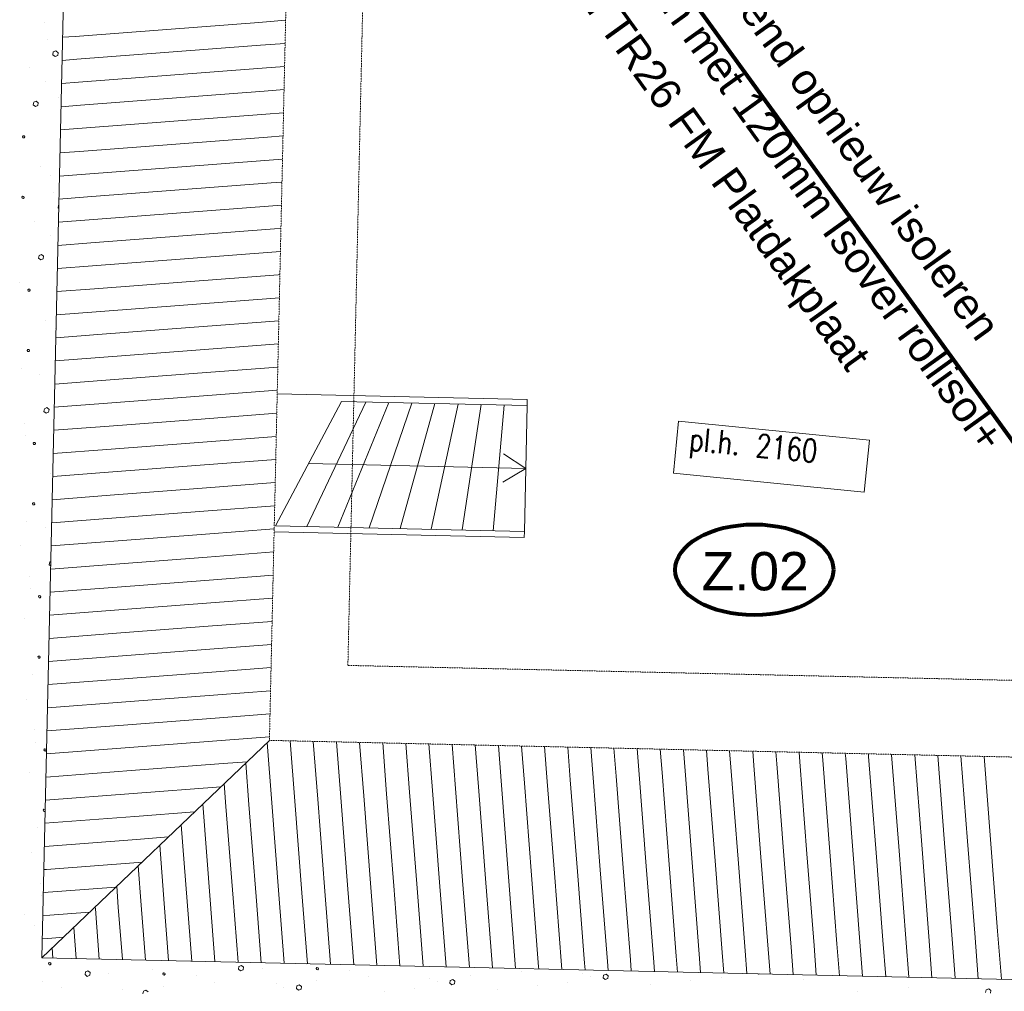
# Model space of a CAD drawing. Header units: millimetres. Extents: x -90830 to 24172, y -102460 to 73669.
# Tile 107 of 198: x -22646 to -16231, y 9297 to 15631. Entities that reach past the tile are written whole.
import ezdxf

# ---------------------------------------------------------------- set-up
doc = ezdxf.new("R2010")
doc.units = ezdxf.units.MM
doc.linetypes.add('ACAD_ISO14W100_S12', pattern=[0.009, 0.007, -0.001, 0, 0, 0, 0, 0, -0.001])
doc.linetypes.add('GETRENNT2_S6', pattern=[0.012, 0.007, -0.001, 0.001, -0.001, 0.001, -0.001])
for name, color, linetype, lineweight in [('Algemeen', 253, 'Continuous', 9), ('Algemeen01', 253, 'Continuous', 80), ('D21-BUITENWANDEN', 253, 'Continuous', 9), ('K21-BUITENWANDEN_1', 253, 'Continuous', 9), ('Standard', 253, 'Continuous', 9), ('V22-BINNENWANDEN', 253, 'Continuous', 9), ('V24-TRAPPEN-HELLINGEN', 253, 'Continuous', 9), ('V27-DAKEN', 253, 'Continuous', 9), ('V36-HOOGTELIJN1500', 253, 'GETRENNT2_S6', 9), ('V36-HOOGTELIJN2000', 253, 'ACAD_ISO14W100_S12', 9)]:
    doc.layers.add(name, color=color, linetype=linetype, lineweight=lineweight)
doc.styles.add('ARIAL', font='arial.ttf')
doc.styles.add('TXT', font='txt.shx')

msp = doc.modelspace()

# ---------------------------------------------------------------- linework, layer by layer
at = {"layer": 'Algemeen01'}
msp.add_line((-22237.7, 21242.8), (-13593, 9315.8), dxfattribs=at)
msp.add_ellipse((-17860.1, 12045), major_axis=(515.6, 0), ratio=0.573767, dxfattribs=at)
at = {"layer": 'D21-BUITENWANDEN'}
msp.add_line((-22237.7, 21242.8), (-22501.1, 9515.9), dxfattribs=at)
at = {"layer": 'K21-BUITENWANDEN_1'}
msp.add_line((-13593, 9315.8), (-22501.1, 9515.9), dxfattribs=at)
at = {"layer": 'Standard'}
for p, q in [((-22483.1, 15613.9), (-22483.1, 15613.9)), ((-21686.7, 15567.9), (-21088.5, 15613.6)), ((-21088.5, 15613.6), (-20913.4, 15627)), ((-22285, 15522.2), (-21686.7, 15567.9)), ((-22462.3, 15504.6), (-22462.3, 15504.6)), ((-22366.3, 15516), (-22285, 15522.2)), ((-21675.3, 15418.4), (-21077, 15464.1)), ((-21077, 15464.1), (-20916.8, 15476.3)), ((-22427.3, 15420.7), (-22429.7, 15402.6)), ((-22429.7, 15402.6), (-22415.3, 15391.1)), ((-22410.5, 15427.3), (-22427.3, 15420.7)), ((-22415.3, 15391.1), (-22398.5, 15397.7)), ((-22396.1, 15415.8), (-22410.5, 15427.3)), ((-22398.5, 15397.7), (-22396.1, 15415.8)), ((-22273.6, 15372.6), (-21675.3, 15418.4)), ((-22369.7, 15365.3), (-22273.6, 15372.6)), ((-22584.8, 15317.2), (-22584.8, 15317.2)), ((-22262.1, 15223.1), (-21663.9, 15268.8)), ((-21663.9, 15268.8), (-21065.6, 15314.5)), ((-21065.6, 15314.5), (-20920.2, 15325.6)), ((-22480.6, 15225.7), (-22480.6, 15225.7)), ((-22373.1, 15214.6), (-22262.1, 15223.1)), ((-21652.4, 15119.2), (-21054.2, 15165)), ((-21054.2, 15165), (-20923.6, 15174.9)), ((-22555, 15094.1), (-22558.4, 15075.9)), ((-22558.4, 15075.9), (-22544, 15064.4)), ((-22538.2, 15100.7), (-22555, 15094.1)), ((-22524.8, 15089.1), (-22538.2, 15100.7)), ((-22527.2, 15071), (-22524.8, 15089.1)), ((-22394.8, 15120.7), (-22394.8, 15120.7)), ((-22250.7, 15073.5), (-21652.4, 15119.2)), ((-22544, 15064.4), (-22527.2, 15071)), ((-22376.5, 15063.9), (-22250.7, 15073.5)), ((-21641, 14969.7), (-21042.8, 15015.4)), ((-21042.8, 15015.4), (-20927, 15024.2)), ((-22239.3, 14924), (-21641, 14969.7)), ((-22379.8, 14913.2), (-22239.3, 14924)), ((-22623.4, 14874.6), (-22628.2, 14868.4)), ((-22628.2, 14868.4), (-22624.9, 14861.5)), ((-22624.9, 14861.5), (-22616.9, 14860.8)), ((-22615.4, 14873.8), (-22623.4, 14874.6)), ((-22616.9, 14860.8), (-22612.1, 14866.9)), ((-22612.1, 14866.9), (-22615.4, 14873.8)), ((-22227.8, 14774.4), (-21629.6, 14820.1)), ((-21629.6, 14820.1), (-21031.3, 14865.8)), ((-21031.3, 14865.8), (-20930.4, 14873.5)), ((-22383.2, 14762.5), (-22227.8, 14774.4)), ((-21618.2, 14670.5), (-21019.9, 14716.3)), ((-21019.9, 14716.3), (-20933.8, 14722.8)), ((-22513.2, 14671.3), (-22513.2, 14671.3)), ((-22216.4, 14624.8), (-21618.2, 14670.5)), ((-22448.2, 14614.5), (-22448.2, 14614.5)), ((-22386.6, 14611.8), (-22216.4, 14624.8)), ((-21606.7, 14521), (-21008.5, 14566.7)), ((-21008.5, 14566.7), (-20937.1, 14572.1)), ((-22427.4, 14505.2), (-22427.4, 14505.2)), ((-22205, 14475.3), (-21606.7, 14521)), ((-22627.7, 14481.2), (-22632.4, 14475)), ((-22632.4, 14475), (-22629.2, 14467.1)), ((-22629.2, 14467.1), (-22621.1, 14466.4)), ((-22619.6, 14479.4), (-22627.7, 14481.2)), ((-22621.1, 14466.4), (-22616.4, 14472.6)), ((-22616.4, 14472.6), (-22619.6, 14479.4)), ((-22390, 14461.1), (-22205, 14475.3)), ((-22392.4, 14421.3), (-22394.8, 14403.2)), ((-22394.8, 14403.2), (-22391.4, 14400.5)), ((-22390.9, 14421.9), (-22392.4, 14421.3)), ((-22193.6, 14325.7), (-21595.3, 14371.4)), ((-21595.3, 14371.4), (-20997, 14417.1)), ((-20997, 14417.1), (-20940.5, 14421.5)), ((-22549.9, 14317.8), (-22549.9, 14317.8)), ((-22393.4, 14310.4), (-22193.6, 14325.7)), ((-21583.9, 14221.8), (-20985.6, 14267.6)), ((-20985.6, 14267.6), (-20943.9, 14270.8)), ((-22445.7, 14226.4), (-22445.7, 14226.4)), ((-22182.1, 14176.1), (-21583.9, 14221.8)), ((-22396.8, 14159.7), (-22182.1, 14176.1)), ((-21572.4, 14072.3), (-20974.2, 14118)), ((-20974.2, 14118), (-20947.3, 14120.1)), ((-22520.1, 14094.7), (-22523.5, 14076.6)), ((-22523.5, 14076.6), (-22509.1, 14065)), ((-22503.3, 14101.3), (-22520.1, 14094.7)), ((-22509.1, 14065), (-22492.3, 14071.6)), ((-22489.9, 14089.7), (-22503.3, 14101.3)), ((-22492.3, 14071.6), (-22489.9, 14089.7)), ((-22170.7, 14026.6), (-21572.4, 14072.3)), ((-22400.2, 14009), (-22170.7, 14026.6)), ((-22159.3, 13877), (-21561, 13922.7)), ((-21561, 13922.7), (-20962.8, 13968.4)), ((-20962.8, 13968.4), (-20950.7, 13969.4)), ((-22646.1, 13919.2), (-22646.1, 13919.2)), ((-22588.5, 13875.2), (-22593.3, 13869)), ((-22593.3, 13869), (-22590, 13862.1)), ((-22590, 13862.1), (-22582, 13861.4)), ((-22580.5, 13874.4), (-22588.5, 13875.2)), ((-22582, 13861.4), (-22577.2, 13867.5)), ((-22577.2, 13867.5), (-22580.5, 13874.4)), ((-22403.5, 13858.3), (-22159.3, 13877)), ((-21549.6, 13773.2), (-20954.1, 13818.7)), ((-22147.8, 13727.4), (-21549.6, 13773.2)), ((-22478.3, 13671.9), (-22478.3, 13671.9)), ((-22406.9, 13707.6), (-22147.8, 13727.4)), ((-21538.2, 13623.6), (-20957.5, 13668)), ((-22413.3, 13615.1), (-22413.3, 13615.1)), ((-22136.4, 13577.9), (-21538.2, 13623.6)), ((-22410.3, 13556.9), (-22136.4, 13577.9)), ((-22592.8, 13481.8), (-22597.5, 13475.6)), ((-22597.5, 13475.6), (-22594.3, 13467.7)), ((-22584.7, 13480.1), (-22592.8, 13481.8)), ((-22586.2, 13467), (-22581.5, 13473.2)), ((-22581.5, 13473.2), (-22584.7, 13480.1)), ((-22125, 13428.3), (-21526.7, 13474)), ((-21526.7, 13474), (-20960.8, 13517.3)), ((-22594.3, 13467.7), (-22586.2, 13467)), ((-22413.7, 13406.2), (-22125, 13428.3)), ((-22634.5, 13360.2), (-22634.5, 13360.2)), ((-21515.3, 13324.5), (-20964.2, 13366.6)), ((-22515, 13318.4), (-22515, 13318.4)), ((-22113.5, 13278.7), (-21515.3, 13324.5)), ((-22417.1, 13255.6), (-22113.5, 13278.7)), ((-21503.9, 13174.9), (-20967.6, 13215.9)), ((-22102.1, 13129.2), (-21503.9, 13174.9)), ((-22485.2, 13095.3), (-22488.6, 13077.2)), ((-22468.4, 13101.9), (-22485.2, 13095.3)), ((-22455, 13090.3), (-22468.4, 13101.9)), ((-22457.4, 13072.2), (-22455, 13090.3)), ((-22420.5, 13104.9), (-22102.1, 13129.2)), ((-22488.6, 13077.2), (-22474.2, 13065.7)), ((-22474.2, 13065.7), (-22457.4, 13072.2)), ((-22090.7, 12979.6), (-21492.4, 13025.3)), ((-21492.4, 13025.3), (-20971, 13065.2)), ((-22616.9, 12999.6), (-22616.9, 12999.6)), ((-22423.9, 12954.2), (-22090.7, 12979.6)), ((-18353.5, 13012.8), (-18387, 12674.4)), ((-17110.2, 12889.6), (-18353.5, 13012.8)), ((-22611.2, 12919.8), (-22611.2, 12919.8)), ((-21481, 12875.8), (-20974.4, 12914.5)), ((-22553.6, 12875.8), (-22558.4, 12869.6)), ((-22558.4, 12869.6), (-22555.1, 12862.7)), ((-22555.1, 12862.7), (-22547.1, 12862)), ((-22545.6, 12875), (-22553.6, 12875.8)), ((-22547.1, 12862), (-22542.3, 12868.2)), ((-22542.3, 12868.2), (-22545.6, 12875)), ((-22079.3, 12830.1), (-21481, 12875.8)), ((-17143.7, 12551.3), (-17110.2, 12889.6)), ((-22427.2, 12803.5), (-22079.3, 12830.1)), ((-19348.7, 12705.4), (-19494, 12801)), ((-22067.8, 12680.5), (-21469.6, 12726.2)), ((-21469.6, 12726.2), (-20977.8, 12763.8)), ((-19348.7, 12705.4), (-19498.1, 12616.4)), ((-22443.4, 12672.5), (-22443.4, 12672.5)), ((-22430.6, 12652.8), (-22067.8, 12680.5)), ((-18387, 12674.4), (-17143.7, 12551.3)), ((-22056.4, 12530.9), (-21458.1, 12576.6)), ((-21458.1, 12576.6), (-20981.2, 12613.1)), ((-22434, 12502.1), (-22056.4, 12530.9)), ((-22557.9, 12482.4), (-22562.6, 12476.2)), ((-22562.6, 12476.2), (-22559.4, 12468.3)), ((-22559.4, 12468.3), (-22551.3, 12467.6)), ((-22549.8, 12480.7), (-22557.9, 12482.4)), ((-22551.3, 12467.6), (-22546.6, 12473.8)), ((-22546.6, 12473.8), (-22549.8, 12480.7)), ((-21446.7, 12427.1), (-20984.5, 12462.4)), ((-22437.4, 12351.4), (-22045, 12381.4)), ((-22045, 12381.4), (-21446.7, 12427.1)), ((-22599.6, 12360.8), (-22599.6, 12360.8)), ((-22480.1, 12319), (-22480.1, 12319)), ((-22033.5, 12231.8), (-21435.3, 12277.5)), ((-21435.3, 12277.5), (-20987.9, 12311.7)), ((-22638.1, 12200.4), (-22638.1, 12200.4)), ((-22440.8, 12200.7), (-22033.5, 12231.8)), ((-22022.1, 12082.2), (-21423.9, 12128)), ((-21423.9, 12128), (-20991.3, 12161)), ((-22450.3, 12095.9), (-22453.7, 12077.8)), ((-22453.7, 12077.8), (-22443.7, 12069.8)), ((-22443.1, 12098.7), (-22450.3, 12095.9)), ((-22444.2, 12050), (-22022.1, 12082.2)), ((-22582, 12000.2), (-22582, 12000.2)), ((-21412.4, 11978.4), (-20994.7, 12010.3)), ((-22447.6, 11899.3), (-22010.7, 11932.7)), ((-22010.7, 11932.7), (-21412.4, 11978.4)), ((-22576.3, 11920.4), (-22576.3, 11920.4)), ((-22518.7, 11876.4), (-22523.5, 11870.2)), ((-22523.5, 11870.2), (-22520.2, 11863.3)), ((-22510.7, 11875.7), (-22518.7, 11876.4)), ((-22512.2, 11862.6), (-22507.4, 11868.8)), ((-22507.4, 11868.8), (-22510.7, 11875.7)), ((-22520.2, 11863.3), (-22512.2, 11862.6)), ((-21999.3, 11783.1), (-21401, 11828.8)), ((-21401, 11828.8), (-20998.1, 11859.6)), ((-22450.9, 11748.6), (-21999.3, 11783.1)), ((-22616.5, 11725.9), (-22616.5, 11725.9)), ((-21987.8, 11633.5), (-21389.6, 11679.3)), ((-21389.6, 11679.3), (-21001.5, 11708.9)), ((-22454.3, 11597.9), (-21987.8, 11633.5)), ((-21378.1, 11529.7), (-21004.8, 11558.2)), ((-22457.7, 11447.2), (-21976.4, 11484)), ((-21976.4, 11484), (-21378.1, 11529.7)), ((-22523, 11483), (-22527.7, 11476.8)), ((-22527.7, 11476.8), (-22524.5, 11468.9)), ((-22524.5, 11468.9), (-22516.4, 11468.2)), ((-22514.9, 11481.3), (-22523, 11483)), ((-22516.4, 11468.2), (-22511.7, 11474.4)), ((-22511.7, 11474.4), (-22514.9, 11481.3)), ((-22564.7, 11361.5), (-22564.7, 11361.5)), ((-21965, 11334.4), (-21366.7, 11380.1)), ((-21366.7, 11380.1), (-21008.2, 11407.5)), ((-22461.1, 11296.5), (-21965, 11334.4)), ((-21953.5, 11184.9), (-21355.3, 11230.6)), ((-21355.3, 11230.6), (-21011.6, 11256.8)), ((-22603.2, 11201), (-22603.2, 11201)), ((-22464.5, 11145.8), (-21953.5, 11184.9)), ((-21343.8, 11081), (-21015, 11106.1)), ((-22467.9, 10995.1), (-21942.1, 11035.3)), ((-21942.1, 11035.3), (-21343.8, 11081)), ((-22547.1, 11000.9), (-22547.1, 11000.9)), ((-22541.4, 10921), (-22541.4, 10921)), ((-21930.7, 10885.7), (-21332.4, 10931.4)), ((-21332.4, 10931.4), (-21018.4, 10955.4)), ((-21033.5, 10919), (-21003.1, 10526.1)), ((-20883.9, 10929.9), (-20853.5, 10537.7)), ((-20733.2, 10926.6), (-20704, 10549.3)), ((-20582.5, 10923.2), (-20554.4, 10560.9)), ((-20431.8, 10919.8), (-20404.9, 10572.5)), ((-20281.1, 10916.4), (-20255.3, 10584.1)), ((-20130.4, 10913), (-20105.8, 10595.6)), ((-19979.7, 10909.6), (-19956.2, 10607.2)), ((-19828.9, 10906.2), (-19806.7, 10618.8)), ((-22483.8, 10877), (-22488.6, 10870.8)), ((-22488.6, 10870.8), (-22485.3, 10863.9)), ((-22485.3, 10863.9), (-22477.3, 10863.2)), ((-22475.8, 10876.3), (-22483.8, 10877)), ((-22477.3, 10863.2), (-22472.5, 10869.4)), ((-22472.5, 10869.4), (-22475.8, 10876.3)), ((-22471.2, 10844.4), (-21930.7, 10885.7)), ((-19678.2, 10902.9), (-19657.1, 10630.4)), ((-19527.5, 10899.5), (-19507.6, 10642)), ((-19376.8, 10896.1), (-19358, 10653.6)), ((-19226.1, 10892.7), (-19208.5, 10665.2)), ((-19075.4, 10889.3), (-19058.9, 10676.7)), ((-18924.7, 10885.9), (-18909.4, 10688.3)), ((-18774, 10882.5), (-18759.8, 10699.9)), ((-18623.2, 10879.2), (-18610.3, 10711.5)), ((-18472.5, 10875.8), (-18460.7, 10723.1)), ((-18321.8, 10872.4), (-18311.2, 10734.7)), ((-18171.1, 10869), (-18161.6, 10746.3)), ((-18020.4, 10865.6), (-18012.1, 10757.8)), ((-17869.7, 10862.2), (-17862.5, 10769.4)), ((-17719, 10858.9), (-17712.9, 10781)), ((-17568.3, 10855.5), (-17563.4, 10792.6)), ((-17417.6, 10852.1), (-17413.8, 10804.2)), ((-17266.8, 10848.7), (-17264.3, 10815.8)), ((-17116.1, 10845.3), (-17114.7, 10827.4)), ((-16965.4, 10841.9), (-16965.2, 10839)), ((-21919.2, 10736.2), (-21321, 10781.9)), ((-21321, 10781.9), (-21164.4, 10793.8)), ((-21173.6, 10785.1), (-21152.6, 10514.5)), ((-17712.9, 10781), (-17666.6, 10182.8)), ((-17563.4, 10792.6), (-17517.1, 10194.4)), ((-17413.8, 10804.2), (-17367.5, 10206)), ((-17264.3, 10815.8), (-17217.9, 10217.6)), ((-17114.7, 10827.4), (-17068.4, 10229.2)), ((-16965.2, 10839), (-16918.8, 10240.7)), ((-16814.7, 10838.5), (-16769.3, 10252.3)), ((-16664, 10835.2), (-16619.7, 10263.9)), ((-16513.3, 10831.8), (-16470.2, 10275.5)), ((-16362.6, 10828.4), (-16320.6, 10287.1)), ((-22581.6, 10726.5), (-22581.6, 10726.5)), ((-22474.6, 10693.7), (-21919.2, 10736.2)), ((-18460.7, 10723.1), (-18414.4, 10124.9)), ((-18311.2, 10734.7), (-18264.8, 10136.5)), ((-18161.6, 10746.3), (-18115.3, 10148.1)), ((-18012.1, 10757.8), (-17965.7, 10159.6)), ((-17862.5, 10769.4), (-17816.2, 10171.2)), ((-21313.7, 10651.2), (-21302.2, 10503)), ((-19358, 10653.6), (-19311.7, 10055.4)), ((-19208.5, 10665.2), (-19162.1, 10067)), ((-19058.9, 10676.7), (-19012.6, 10078.5)), ((-18909.4, 10688.3), (-18863, 10090.1)), ((-18759.8, 10699.9), (-18713.5, 10101.7)), ((-18610.3, 10711.5), (-18563.9, 10113.3)), ((-22478, 10543), (-21907.8, 10586.6)), ((-21907.8, 10586.6), (-21335.4, 10630.3)), ((-20105.8, 10595.6), (-20059.4, 9997.4)), ((-19956.2, 10607.2), (-19909.9, 10009)), ((-19806.7, 10618.8), (-19760.3, 10020.6)), ((-19657.1, 10630.4), (-19610.8, 10032.2)), ((-19507.6, 10642), (-19461.2, 10043.8)), ((-21003.1, 10526.1), (-20956.7, 9927.9)), ((-20853.5, 10537.7), (-20807.2, 9939.5)), ((-20704, 10549.3), (-20657.6, 9951.1)), ((-20554.4, 10560.9), (-20508.1, 9962.7)), ((-20404.9, 10572.5), (-20358.5, 9974.3)), ((-20255.3, 10584.1), (-20209, 9985.8)), ((-22488.1, 10483.6), (-22492.8, 10477.4)), ((-22492.8, 10477.4), (-22489.6, 10469.5)), ((-22489.6, 10469.5), (-22481.5, 10468.8)), ((-22480, 10481.9), (-22488.1, 10483.6)), ((-22481.5, 10468.8), (-22479.6, 10471.3)), ((-22479.4, 10480.7), (-22480, 10481.9)), ((-21896.4, 10437), (-21506.5, 10466.8)), ((-21453.7, 10517.2), (-21451.7, 10491.4)), ((-21451.7, 10491.4), (-21405.4, 9893.2)), ((-21302.2, 10503), (-21255.8, 9904.7)), ((-21152.6, 10514.5), (-21106.3, 9916.3)), ((-22481.4, 10392.3), (-21896.4, 10437)), ((-22529.8, 10362.1), (-22529.8, 10362.1)), ((-21593.8, 10383.3), (-21555, 9881.6)), ((-22483.2, 10241.8), (-21885, 10287.5)), ((-21885, 10287.5), (-21677.5, 10303.3)), ((-16470.2, 10275.5), (-16423.8, 9677.3)), ((-16320.6, 10287.1), (-16274.3, 9688.9)), ((-22568.3, 10201.6), (-22568.3, 10201.6)), ((-22484.8, 10241.6), (-22483.2, 10241.8)), ((-21733.9, 10249.4), (-21704.5, 9870)), ((-17367.5, 10206), (-17321.2, 9607.8)), ((-17217.9, 10217.6), (-17171.6, 9619.4)), ((-17068.4, 10229.2), (-17022.1, 9631)), ((-16918.8, 10240.7), (-16872.5, 9642.5)), ((-16769.3, 10252.3), (-16722.9, 9654.1)), ((-16619.7, 10263.9), (-16573.4, 9665.7)), ((-22471.8, 10092.2), (-21873.5, 10137.9)), ((-21873.5, 10137.9), (-21848.5, 10139.8)), ((-18264.8, 10136.5), (-18218.5, 9538.3)), ((-18115.3, 10148.1), (-18068.9, 9549.8)), ((-17965.7, 10159.6), (-17919.4, 9561.4)), ((-17816.2, 10171.2), (-17769.8, 9573)), ((-17666.6, 10182.8), (-17620.3, 9584.6)), ((-17517.1, 10194.4), (-17470.7, 9596.2)), ((-22488.2, 10090.9), (-22471.8, 10092.2)), ((-21874, 10115.5), (-21854.1, 9858.4)), ((-19012.6, 10078.5), (-18966.2, 9480.3)), ((-18863, 10090.1), (-18816.7, 9491.9)), ((-18713.5, 10101.7), (-18667.1, 9503.5)), ((-18563.9, 10113.3), (-18517.6, 9515.1)), ((-18414.4, 10124.9), (-18368, 9526.7)), ((-19909.9, 10009), (-19867.1, 9456.7)), ((-19760.3, 10020.6), (-19716.4, 9453.4)), ((-19610.8, 10032.2), (-19565.7, 9450)), ((-19461.2, 10043.8), (-19415, 9446.6)), ((-19311.7, 10055.4), (-19265.3, 9457.2)), ((-19162.1, 10067), (-19115.8, 9468.7)), ((-22512.2, 10001.5), (-22512.2, 10001.5)), ((-22460.4, 9942.6), (-22019.5, 9976.3)), ((-22014, 9981.6), (-22003.6, 9846.8)), ((-20657.6, 9951.1), (-20620.7, 9473.7)), ((-20508.1, 9962.7), (-20469.9, 9470.3)), ((-20358.5, 9974.3), (-20319.2, 9466.9)), ((-20209, 9985.8), (-20168.5, 9463.5)), ((-20059.4, 9997.4), (-20017.8, 9460.1)), ((-22506.5, 9921.6), (-22506.5, 9921.6)), ((-22491.6, 9940.2), (-22460.4, 9942.6)), ((-21555, 9881.6), (-21524.9, 9494)), ((-21405.4, 9893.2), (-21374.2, 9490.6)), ((-21255.8, 9904.7), (-21223.5, 9487.2)), ((-21106.3, 9916.3), (-21072.8, 9483.8)), ((-20956.7, 9927.9), (-20922.1, 9480.4)), ((-20807.2, 9939.5), (-20771.4, 9477.1)), ((-22154.1, 9847.6), (-22153.2, 9835.2)), ((-22153.2, 9835.2), (-22127.8, 9507.5)), ((-22003.6, 9846.8), (-21977.1, 9504.1)), ((-21854.1, 9858.4), (-21826.3, 9500.8)), ((-21704.5, 9870), (-21675.6, 9497.4)), ((-22617.3, 9799.7), (-22617.3, 9799.7)), ((-22494.9, 9789.5), (-22448.9, 9793.1)), ((-22448.9, 9793.1), (-22190.6, 9812.8)), ((-22546.7, 9727.1), (-22546.7, 9727.1)), ((-22294.2, 9713.7), (-22278.5, 9510.9)), ((-16274.3, 9688.9), (-16250, 9375.5)), ((-22498.3, 9638.8), (-22437.5, 9643.5)), ((-22437.5, 9643.5), (-22361.6, 9649.3)), ((-17022.1, 9631), (-17003.6, 9392.4)), ((-16872.5, 9642.5), (-16852.9, 9389)), ((-16722.9, 9654.1), (-16702.1, 9385.6)), ((-16573.4, 9665.7), (-16551.4, 9382.3)), ((-16423.8, 9677.3), (-16400.7, 9378.9)), ((-22434.3, 9579.8), (-22429.2, 9514.3)), ((-17919.4, 9561.4), (-17907.8, 9412.7)), ((-17769.8, 9573), (-17757.1, 9409.3)), ((-17620.3, 9584.6), (-17606.4, 9406)), ((-17470.7, 9596.2), (-17455.7, 9402.6)), ((-17321.2, 9607.8), (-17305, 9399.2)), ((-17171.6, 9619.4), (-17154.3, 9395.8)), ((-22252.9, 9508.2), (-22252.9, 9508.2)), ((-18667.1, 9503.5), (-18661.4, 9429.7)), ((-18517.6, 9515.1), (-18510.7, 9426.3)), ((-18368, 9526.7), (-18360, 9422.9)), ((-18218.5, 9538.3), (-18209.3, 9419.5)), ((-18068.9, 9549.8), (-18058.6, 9416.1)), ((-22453.2, 9484.2), (-22457.9, 9478)), ((-22457.9, 9478), (-22454.7, 9470.1)), ((-22454.7, 9470.1), (-22446.6, 9469.4)), ((-22445.1, 9482.5), (-22453.2, 9484.2)), ((-22446.6, 9469.4), (-22441.9, 9475.6)), ((-22441.9, 9475.6), (-22445.1, 9482.5)), ((-22201.1, 9431), (-22217.9, 9424.4)), ((-22186.7, 9419.5), (-22201.1, 9431)), ((-21779.1, 9436.7), (-21779.1, 9436.7)), ((-21218.5, 9459.3), (-21220.9, 9441.2)), ((-21220.9, 9441.2), (-21206.5, 9429.7)), ((-21201.8, 9465.9), (-21218.5, 9459.3)), ((-21206.5, 9429.7), (-21189.7, 9436.3)), ((-21187.3, 9454.4), (-21201.8, 9465.9)), ((-21189.7, 9436.3), (-21187.3, 9454.4)), ((-21065, 9447.6), (-21065, 9447.6)), ((-20779.7, 9471.6), (-20779.7, 9471.6)), ((-20710, 9452), (-20714.8, 9446.9)), ((-20714.8, 9446.9), (-20711.5, 9439)), ((-20711.5, 9439), (-20704.5, 9438.2)), ((-20701.9, 9451.3), (-20710, 9452)), ((-20704.5, 9438.2), (-20698.7, 9444.4)), ((-20698.7, 9444.4), (-20701.9, 9451.3)), ((-20496.2, 9432.5), (-20496.2, 9432.5)), ((-19265.3, 9457.2), (-19264.2, 9443.2)), ((-19115.8, 9468.7), (-19113.5, 9439.8)), ((-18966.2, 9480.3), (-18962.8, 9436.4)), ((-18816.7, 9491.9), (-18812.1, 9433)), ((-22217.9, 9424.4), (-22220.3, 9406.3)), ((-22220.3, 9406.3), (-22205.9, 9394.8)), ((-22205.9, 9394.8), (-22189.1, 9401.4)), ((-22189.1, 9401.4), (-22186.7, 9419.5)), ((-22064.4, 9412.7), (-22064.4, 9412.7)), ((-21709.4, 9417.1), (-21714.2, 9412)), ((-21714.2, 9412), (-21710.9, 9404.1)), ((-21710.9, 9404.1), (-21703.9, 9403.3)), ((-21701.3, 9416.4), (-21709.4, 9417.1)), ((-21703.9, 9403.3), (-21698.1, 9409.5)), ((-21698.1, 9409.5), (-21701.3, 9416.4)), ((-21495.6, 9397.6), (-21495.6, 9397.6)), ((-20376.6, 9390.6), (-20376.6, 9390.6)), ((-19976, 9380.6), (-19976, 9380.6)), ((-19841.5, 9368.3), (-19843.9, 9350.2)), ((-19824.7, 9374.9), (-19841.5, 9368.3)), ((-19810.3, 9363.4), (-19824.7, 9374.9)), ((-19711.6, 9400.8), (-19711.6, 9400.8)), ((-19377.2, 9425.5), (-19377.2, 9425.5)), ((-18976.6, 9415.5), (-18976.6, 9415.5)), ((-18926.8, 9393.2), (-18926.8, 9393.2)), ((-18842.1, 9403.2), (-18844.5, 9385.1)), ((-18844.5, 9385.1), (-18831.1, 9374.5)), ((-18825.4, 9409.8), (-18842.1, 9403.2)), ((-18831.1, 9374.5), (-18814.3, 9381.1)), ((-18810.9, 9398.3), (-18825.4, 9409.8)), ((-18814.3, 9381.1), (-18810.9, 9398.3)), ((-18273.6, 9369), (-18273.6, 9369)), ((-18075.1, 9386.9), (-18075.1, 9386.9)), ((-17833.8, 9411.1), (-17831.7, 9409.4)), ((-17831.7, 9409.4), (-17828, 9410.9)), ((-17536.4, 9376.7), (-17536.4, 9376.7)), ((-22494.9, 9362.7), (-22494.9, 9362.7)), ((-22375.4, 9320.8), (-22375.4, 9320.8)), ((-21974.8, 9310.8), (-21974.8, 9310.8)), ((-21823.5, 9305.1), (-21840.3, 9298.5)), ((-21809.1, 9293.6), (-21823.5, 9305.1)), ((-21710.4, 9331), (-21710.4, 9331)), ((-21376, 9355.7), (-21376, 9355.7)), ((-20975.4, 9345.7), (-20975.4, 9345.7)), ((-20925.6, 9323.4), (-20925.6, 9323.4)), ((-20840.9, 9333.4), (-20843.3, 9315.3)), ((-20843.3, 9315.3), (-20829.9, 9304.7)), ((-20824.1, 9340), (-20840.9, 9333.4)), ((-20829.9, 9304.7), (-20813.1, 9311.3)), ((-20809.7, 9328.5), (-20824.1, 9340)), ((-20813.1, 9311.3), (-20809.7, 9328.5)), ((-20711, 9365.9), (-20711, 9365.9)), ((-20073.9, 9317.1), (-20073.9, 9317.1)), ((-19926.2, 9358.3), (-19926.2, 9358.3)), ((-19843.9, 9350.2), (-19830.5, 9339.6)), ((-19830.5, 9339.6), (-19813.7, 9346.2)), ((-19813.7, 9346.2), (-19810.3, 9363.4)), ((-19535.2, 9306.9), (-19535.2, 9306.9)), ((-19273, 9334.1), (-19273, 9334.1)), ((-19074.5, 9352), (-19074.5, 9352)), ((-18535.8, 9341.8), (-18535.8, 9341.8)), ((-16854.1, 9323.5), (-16854.1, 9323.5)), ((-16349.3, 9307.1), (-16352.6, 9289)), ((-16332.5, 9313.7), (-16349.3, 9307.1)), ((-16319.1, 9302.2), (-16332.5, 9313.7)), ((-16321.4, 9284.1), (-16319.1, 9302.2)), ((-21840.3, 9298.5), (-21842.7, 9280.4)), ((-20272.4, 9299.2), (-20272.4, 9299.2)), ((-17188.5, 9298.8), (-17188.5, 9298.8))]:
    msp.add_line(p, q, dxfattribs=at)
at = {"layer": 'V22-BINNENWANDEN'}
for p, q in [((-20968.2, 13191.7), (-19338.6, 13155.3)), ((-19338.6, 13155.3), (-19339.5, 13115.3)), ((-19358.8, 12255.5), (-20988.4, 12291.9)), ((-19357.9, 12295.5), (-19358.8, 12255.5))]:
    msp.add_line(p, q, dxfattribs=at)
at = {"layer": 'V24-TRAPPEN-HELLINGEN'}
for p, q in [((-20548.3, 13142.3), (-20978.6, 12331.7)), ((-20391.4, 13138.8), (-20774.6, 12327.2)), ((-20241.1, 13135.4), (-20572.3, 12322.6)), ((-20548.3, 13142.3), (-19339.5, 13115.3)), ((-20090.8, 13132.1), (-20370, 12318.1)), ((-19940.5, 13128.7), (-20167.8, 12313.6)), ((-19790.2, 13125.4), (-19965.5, 12309.1)), ((-19639.9, 13122), (-19763.2, 12304.5)), ((-19489.6, 13118.6), (-19560.9, 12300)), ((-19339.5, 13115.3), (-19357.9, 12295.5)), ((-19348.7, 12705.4), (-20763.5, 12737)), ((-19357.9, 12295.5), (-20978.6, 12331.7))]:
    msp.add_line(p, q, dxfattribs=at)
at = {"layer": 'V27-DAKEN'}
msp.add_line((-22501.1, 9515.9), (-21018.9, 10933), dxfattribs=at)
at = {"layer": 'V36-HOOGTELIJN1500'}
for p in [(-20820.6, 19762.2), (-15010.2, 10798)]:
    msp.add_line(p, (-21018.9, 10933), dxfattribs=at)
at = {"layer": 'V36-HOOGTELIJN2000'}
for p in [(-20331.9, 19251.6), (-15498.9, 11309.1)]:
    msp.add_line(p, (-20507.8, 11421.6), dxfattribs=at)

# ---------------------------------------------------------------- texts
at = {"layer": 'Algemeen', "char_height": 200, "attachment_point": 7, "rotation": 305.75488, "style": 'ARIAL'}
for s, insert, width in [('\\W1.01;gehele\\~kap\\~plat\\~en\\~hellend\\~opnieuw\\~isoleren', (-19663.1, 17941.6), 5574.057), ('\\W1.00;tusssen\\~de\\~gordingen\\~met\\~120mm\\~Isover\\~rollisol+', (-19987.7, 17707.8), 6223.581), ('\\W1.00;platdak\\~met\\~50mm\\~TR26\\~FM\\~Platdakplaat', (-20312.3, 17474.1), 5273.708)]:
    msp.add_mtext(s, dxfattribs=dict(at, insert=insert, width=width))
at = {"layer": 'Algemeen', "insert": (-18203.2, 11907.3), "char_height": 250, "width": 824.644, "attachment_point": 7, "style": 'ARIAL'}
msp.add_mtext('\\W1.00;Z.02', dxfattribs=at)
at = {"layer": 'Standard', "insert": (-18293.9, 12775.4), "char_height": 150, "width": 1131.275, "attachment_point": 7, "rotation": 354.34227, "style": 'TXT'}
msp.add_mtext('\\W0.78;pl.h.\\~2160', dxfattribs=at)

doc.saveas('drawing.dxf')
